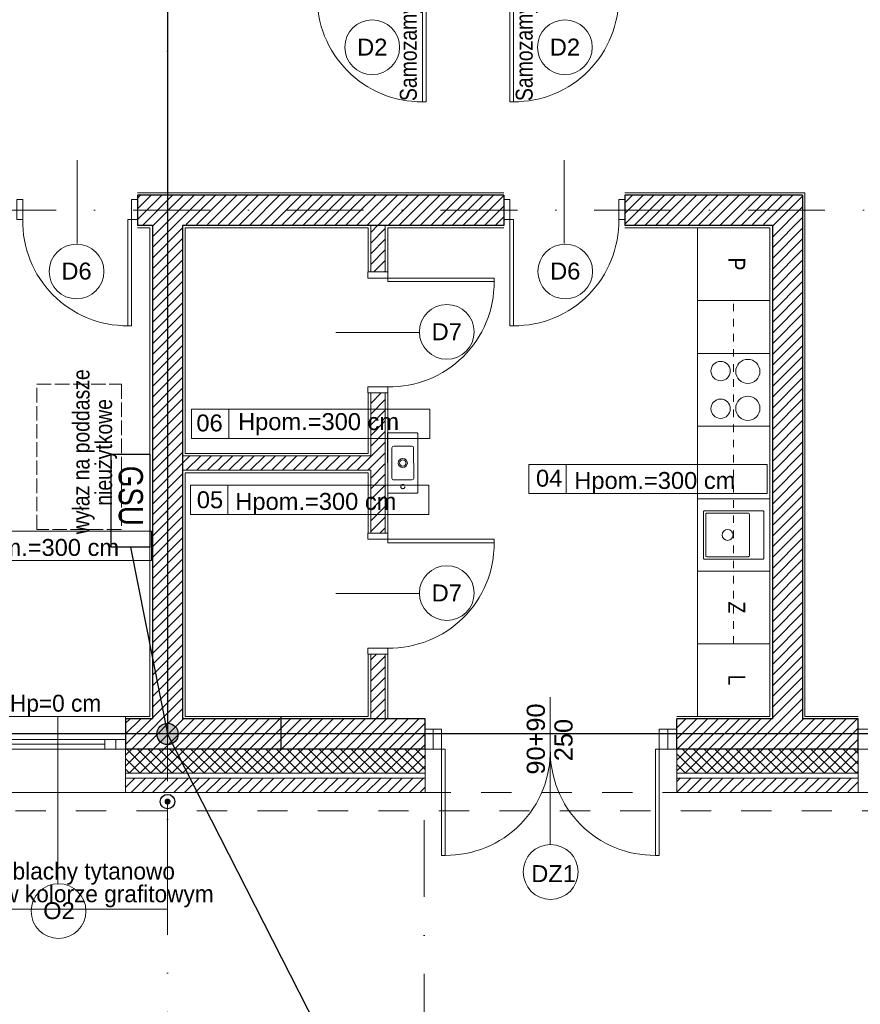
# Model space of a CAD drawing. Header units: metres. Extents: x -10951 to 10441, y -17253 to 1447.
# Tile 30 of 54: x -8705 to -8010, y -15147 to -14333. Entities that reach past the tile are written whole.
import ezdxf
from ezdxf.enums import TextEntityAlignment as Align

# ---------------------------------------------------------------- set-up
doc = ezdxf.new("R2010")
doc.units = ezdxf.units.M
doc.header["$MEASUREMENT"] = 0
for name, pattern in [('8', [0.5, 0.25, -0.25]), ('ACAD_ISO02W100', [15, 12, -3]), ('AM_DIN_F_W050', [6.25, 4.75, -1.5]), ('CONTINOUS', [0]), ('DASHDOT', [25.4, 12.7, -6.35, 0, -6.35])]:
    doc.linetypes.add(name, pattern=pattern)
doc.layers.get('0').update_dxf_attribs({"color": 8})
for name, color, linetype, lineweight in [('#elektryczne', 8, 'Continuous', 20), ('A_DRZWI', 8, 'Continuous', 5), ('A_HACZE', 8, 'Continuous', 5), ('A_OPISY', 8, 'Continuous', 18), ('A_OSIE', 8, 'Continuous', 13), ('A_OZACZENIE DRZWI', 8, 'Continuous', 13), ('A_OZNACZENIA OKIEN', 8, 'Continuous', 13), ('A_PROJEKTOWANE ŚCIANY MUROWANE NOŚNE', 8, 'Continuous', 30), ('A_RS', 8, 'Continuous', 25), ('A_SCIANY DZIALOWE', 8, 'Continuous', 15), ('A_SCIANY DZIALOWE GK', 8, 'Continuous', 5), ('A_STAL CIENKIE', 8, 'Continuous', 0), ('A_STOLARKA', 8, 'Continuous', 5), ('A_TABELKI POM.', 8, 'Continuous', 20), ('A_TYNK', 8, 'Continuous', 5), ('A_WYMIARY WEWNETRZNE', 8, 'Continuous', 18), ('A_WYPOSAZENIE', 8, 'Continuous', 5), ('A_WYPOSAŻENIE SANITARNE', 8, 'Continuous', 5), ('EB_ODGROM_INSTALACJA ODGROMOWA', 1, 'Continuous', 30), ('EB_UZIEMIENIE', 1, 'ACAD_ISO02W100', 30)]:
    doc.layers.add(name, color=color, linetype=linetype, lineweight=lineweight)
doc.layers.add('_UWAGI', color=8, linetype='Continuous', lineweight=70, plot=False)
for name, color, linetype in [('A_OZNACZENIA WARSTW', 8, 'Continuous'), ('A_PPOŻ', 8, 'Continuous'), ('EB_gniazda', 1, 'Continuous')]:
    doc.layers.add(name, color=color, linetype=linetype)
doc.styles.add('ARIAL', font='arial.ttf')
doc.styles.add('GENERATED_STYLE_2', font='ARIALN.TTF')
doc.styles.add('m1_romans', font='romans.shx', dxfattribs={"width": 0.8})
doc.styles.add('opisy okien', font='txt', dxfattribs={"height": 15})

# ---------------------------------------------------------------- blocks, each defined once
blk = doc.blocks.new('A$C2DA918A7')
at = {"layer": 'A_OZACZENIE DRZWI'}
blk.add_line((-34.51, 0), (34.51, 0), dxfattribs=at)
at = {"layer": 'A_OZACZENIE DRZWI', "ltscale": 0.1, "style": 'm1_romans', "width": 0.8}
blk.add_attdef('SZEROKOSC', text='', height=10, rotation=359.99999, dxfattribs=at).set_placement((0, 0), align=Align.BOTTOM_CENTER)
blk.add_attdef('WYSOKOSC', text='', height=10, rotation=359.99999, dxfattribs=at).set_placement((-0.85, -3.39), align=Align.TOP_CENTER)
blk = doc.blocks.new('_Dot')
at = {"color": 0, "linetype": 'ByBlock', "lineweight": -2}
blk.add_line((-0.5, 0), (-1, 0), dxfattribs=at)
at = {"color": 0, "linetype": 'ByBlock', "const_width": 0.5}
blk.add_lwpolyline([(-0.25, 0, 1), (0.25, 0, 1)], format="xyb", close=True, dxfattribs=at)
blk = doc.blocks.new('podkład')
at = {"layer": '_UWAGI', "color": 8, "linetype": 'ACAD_ISO02W100', "lineweight": 5}
for p, q in [((11953.18, -1827.04), (11953.18, -1707.04)), ((11953.18, -1707.04), (12023.18, -1707.04)), ((12023.18, -1707.04), (12023.18, -1827.04)), ((12023.18, -1827.04), (11953.18, -1827.04))]:
    blk.add_line(p, q, dxfattribs=at)
at = {"layer": 'A_DRZWI', "color": 8, "ltscale": 2}
for p, q in [((12281.02, -2008.7), (12281.02, -1992.2)), ((12475.02, -2008.7), (12475.02, -1992.2))]:
    blk.add_line(p, q, dxfattribs=at)
for points in [[(12275.03, -1473.45), (12272.03, -1473.45), (12272.03, -1385.45), (12275.03, -1385.45)], [(12344.3, -1473.45), (12347.3, -1473.45), (12347.3, -1385.45), (12344.3, -1385.45)], [(11936.6, -1554.21), (11941.6, -1554.21), (11941.6, -1570.71), (11936.6, -1570.71)], [(12031.6, -1554.21), (12036.6, -1554.21), (12036.6, -1570.71), (12031.6, -1570.71)], [(12344.3, -1554.21), (12339.3, -1554.21), (12339.3, -1570.71), (12344.3, -1570.71)], [(12439.3, -1554.21), (12434.3, -1554.21), (12434.3, -1570.71), (12439.3, -1570.71)], [(12031.6, -1658.71), (12028.6, -1658.71), (12028.6, -1570.71), (12031.6, -1570.71)], [(12344.3, -1658.71), (12347.3, -1658.71), (12347.3, -1570.71), (12344.3, -1570.71)], [(12226.8, -1619.2), (12226.8, -1614.2), (12243.3, -1614.2), (12243.3, -1619.2)], [(12331.3, -1619.2), (12331.3, -1622.2), (12243.3, -1622.2), (12243.3, -1619.2)], [(12226.8, -1714.2), (12226.8, -1709.2), (12243.3, -1709.2), (12243.3, -1714.2)], [(12226.8, -1835.2), (12226.8, -1830.2), (12243.3, -1830.2), (12243.3, -1835.2)], [(12331.3, -1835.2), (12331.3, -1838.2), (12243.3, -1838.2), (12243.3, -1835.2)], [(12226.8, -1930.2), (12226.8, -1925.2), (12243.3, -1925.2), (12243.3, -1930.2)], [(12287.75, -1992.2), (12274.3, -1992.2), (12274.3, -2008.7), (12287.75, -2008.7)], [(12467.75, -1992.2), (12482.3, -1992.2), (12482.3, -2008.7), (12467.75, -2008.7)], [(12645.75, -1992.2), (12632.3, -1992.2), (12632.3, -2008.7), (12645.75, -2008.7)], [(12287.75, -2096.7), (12290.75, -2096.7), (12290.75, -2008.7), (12287.75, -2008.7)], [(12467.75, -2096.7), (12464.75, -2096.7), (12464.75, -2008.7), (12467.75, -2008.7)]]:
    blk.add_lwpolyline(points, close=True, dxfattribs=at)
for centre, start, end in [((12271.33, -1387.11), 178.9011, 270.46377), ((12348, -1387.11), 269.53623, 1.0989), ((12027.9, -1572.36), 178.90129, 270.46395), ((12348, -1572.36), 269.53623, 1.0989), ((12244.96, -1622.9), 268.90107, 0.46373), ((12244.96, -1838.9), 268.90107, 0.46373), ((12291.45, -2010.35), 269.53623, 1.0989), ((12464.05, -2010.35), 178.9011, 270.46377)]:
    blk.add_arc(centre, 86.32, start, end, dxfattribs=at)
at = {"layer": 'A_HACZE', "color": 8, "linetype": 'Continuous'}
for p, q in [((12056.37, -1551.04), (12036.6, -1570.81)), ((12047.52, -1551.06), (12036.6, -1561.97)), ((12038.67, -1551.07), (12036.6, -1553.13)), ((12065.22, -1551.03), (12040.8, -1575.46)), ((12091.77, -1551), (12048.8, -1593.97)), ((12082.92, -1551.01), (12048.8, -1585.13)), ((12074.07, -1551.02), (12048.8, -1576.29)), ((12100.62, -1550.99), (12076.64, -1574.96)), ((12109.47, -1550.98), (12085.46, -1574.99)), ((12118.32, -1550.97), (12094.27, -1575.01)), ((12127.17, -1550.96), (12103.09, -1575.04)), ((12136.02, -1550.95), (12111.9, -1575.06)), ((12144.86, -1550.94), (12120.71, -1575.09)), ((12153.71, -1550.93), (12129.53, -1575.11)), ((12162.56, -1550.91), (12138.34, -1575.14)), ((12171.41, -1550.9), (12147.16, -1575.16)), ((12180.26, -1550.89), (12155.97, -1575.19)), ((12189.11, -1550.88), (12164.78, -1575.21)), ((12197.96, -1550.87), (12173.6, -1575.24)), ((12206.81, -1550.86), (12182.41, -1575.26)), ((12215.66, -1550.85), (12191.23, -1575.29)), ((12224.51, -1550.84), (12200.04, -1575.31)), ((12233.36, -1550.83), (12208.86, -1575.33)), ((12242.21, -1550.82), (12217.67, -1575.36)), ((12251.06, -1550.81), (12226.48, -1575.38)), ((12259.91, -1550.8), (12235.3, -1575.41)), ((12268.76, -1550.79), (12244.11, -1575.43)), ((12277.61, -1550.77), (12252.93, -1575.46)), ((12286.46, -1550.76), (12261.74, -1575.48)), ((12295.31, -1550.75), (12270.55, -1575.51)), ((12304.16, -1550.74), (12279.37, -1575.53)), ((12313.01, -1550.73), (12288.18, -1575.56)), ((12321.86, -1550.72), (12297, -1575.58)), ((12330.71, -1550.71), (12305.81, -1575.61)), ((12339.3, -1550.95), (12314.63, -1575.63)), ((12463.3, -1550.7), (12439.3, -1574.7)), ((12454.46, -1550.7), (12439.3, -1565.86)), ((12445.62, -1550.7), (12439.3, -1557.02)), ((12472.14, -1550.7), (12447.19, -1575.65)), ((12480.98, -1550.7), (12456.08, -1575.6)), ((12489.82, -1550.7), (12464.97, -1575.54)), ((12498.66, -1550.7), (12473.87, -1575.49)), ((12507.49, -1550.7), (12482.76, -1575.43)), ((12516.33, -1550.7), (12491.65, -1575.38)), ((12525.17, -1550.7), (12500.54, -1575.33)), ((12534.01, -1550.7), (12509.44, -1575.27)), ((12542.85, -1550.7), (12518.33, -1575.22)), ((12551.69, -1550.7), (12527.22, -1575.16)), ((12560.53, -1550.7), (12536.12, -1575.11)), ((12569.37, -1550.7), (12545.01, -1575.06)), ((12578.21, -1550.7), (12553.9, -1575)), ((12586.3, -1551.44), (12561.3, -1576.44)), ((12339.3, -1559.79), (12323.44, -1575.65)), ((12586.3, -1560.28), (12561.3, -1585.28)), ((12339.3, -1568.63), (12332.25, -1575.68)), ((12586.3, -1569.12), (12561.3, -1594.12)), ((12073.8, -1577.81), (12048.8, -1602.81)), ((12235.01, -1575.7), (12229.3, -1581.41)), ((12241.3, -1578.24), (12229.3, -1590.24)), ((12586.3, -1577.96), (12561.3, -1602.96)), ((12073.8, -1586.64), (12048.8, -1611.64)), ((12241.3, -1587.08), (12229.3, -1599.08)), ((12586.3, -1586.8), (12561.3, -1611.8)), ((12073.8, -1595.48), (12048.8, -1620.48)), ((12241.3, -1595.92), (12229.3, -1607.92)), ((12586.3, -1595.64), (12561.3, -1620.64)), ((12073.8, -1604.32), (12048.8, -1629.32)), ((12241.3, -1604.76), (12231.86, -1614.2)), ((12586.3, -1604.48), (12561.3, -1629.48)), ((12073.8, -1613.16), (12048.8, -1638.16)), ((12241.3, -1613.6), (12240.7, -1614.2)), ((12586.3, -1613.31), (12561.3, -1638.31)), ((12073.8, -1622), (12048.8, -1647)), ((12586.3, -1622.15), (12561.3, -1647.15)), ((12073.8, -1630.84), (12048.8, -1655.84)), ((12586.3, -1630.99), (12561.3, -1655.99)), ((12073.8, -1639.68), (12048.8, -1664.68)), ((12586.3, -1639.83), (12561.3, -1664.83)), ((12073.8, -1648.52), (12048.8, -1673.52)), ((12586.3, -1648.67), (12561.3, -1673.67)), ((12073.8, -1657.36), (12048.8, -1682.35)), ((12586.3, -1657.51), (12561.3, -1682.51)), ((12073.8, -1666.19), (12048.8, -1691.19)), ((12586.3, -1666.35), (12561.3, -1691.35)), ((12073.8, -1675.03), (12048.8, -1700.03)), ((12586.3, -1675.19), (12561.3, -1700.19)), ((12073.8, -1683.87), (12048.8, -1708.87)), ((12586.3, -1684.02), (12561.3, -1709.02)), ((12073.8, -1692.71), (12048.8, -1717.71)), ((12586.3, -1692.86), (12561.3, -1717.86)), ((12073.8, -1701.55), (12048.8, -1726.55)), ((12586.3, -1701.7), (12561.3, -1726.7)), ((12073.8, -1710.39), (12048.8, -1735.39)), ((12237.93, -1714.2), (12229.3, -1722.83)), ((12586.3, -1710.54), (12561.3, -1735.54)), ((12073.8, -1719.23), (12048.8, -1744.23)), ((12241.3, -1719.67), (12229.3, -1731.67)), ((12586.3, -1719.38), (12561.3, -1744.38)), ((12073.8, -1728.07), (12048.8, -1753.07)), ((12241.3, -1728.5), (12229.3, -1740.5)), ((12586.3, -1728.22), (12561.3, -1753.22)), ((12073.8, -1736.91), (12048.8, -1761.9)), ((12241.3, -1737.34), (12229.3, -1749.34)), ((12586.3, -1737.06), (12561.3, -1762.06)), ((12073.8, -1745.74), (12048.8, -1770.74)), ((12241.3, -1746.18), (12229.3, -1758.18)), ((12586.3, -1745.9), (12561.3, -1770.9)), ((12073.8, -1754.58), (12048.8, -1779.58)), ((12241.3, -1755.02), (12218.12, -1778.2)), ((12586.3, -1754.74), (12561.3, -1779.74)), ((12073.8, -1763.42), (12048.8, -1788.42)), ((12079.86, -1766.2), (12073.8, -1772.26)), ((12088.7, -1766.2), (12076.7, -1778.2)), ((12097.54, -1766.2), (12085.54, -1778.2)), ((12106.38, -1766.2), (12094.38, -1778.2)), ((12115.22, -1766.2), (12103.22, -1778.2)), ((12124.06, -1766.2), (12112.06, -1778.2)), ((12132.89, -1766.2), (12120.89, -1778.2)), ((12141.73, -1766.2), (12129.73, -1778.2)), ((12150.57, -1766.2), (12138.57, -1778.2)), ((12159.41, -1766.2), (12147.41, -1778.2)), ((12168.25, -1766.2), (12156.25, -1778.2)), ((12177.09, -1766.2), (12165.09, -1778.2)), ((12185.93, -1766.2), (12173.93, -1778.2)), ((12194.77, -1766.2), (12182.77, -1778.2)), ((12203.61, -1766.2), (12191.61, -1778.2)), ((12212.44, -1766.2), (12200.44, -1778.2)), ((12221.28, -1766.2), (12209.28, -1778.2)), ((12241.3, -1763.86), (12226.96, -1778.2)), ((12586.3, -1763.57), (12561.3, -1788.57)), ((12073.8, -1772.26), (12048.8, -1797.26)), ((12241.3, -1772.7), (12229.3, -1784.7)), ((12586.3, -1772.41), (12561.3, -1797.41)), ((12073.8, -1781.1), (12048.8, -1806.1)), ((12241.3, -1781.54), (12229.3, -1793.54)), ((12586.3, -1781.25), (12561.3, -1806.25)), ((12073.8, -1789.94), (12048.8, -1814.94)), ((12241.3, -1790.38), (12229.3, -1802.38)), ((12586.3, -1790.09), (12561.3, -1815.09)), ((12073.8, -1798.78), (12048.8, -1823.78)), ((12241.3, -1799.21), (12229.3, -1811.21)), ((12586.3, -1798.93), (12561.3, -1823.93)), ((12073.8, -1807.62), (12048.8, -1832.62)), ((12241.3, -1808.05), (12229.3, -1820.05)), ((12586.3, -1807.77), (12561.3, -1832.77)), ((12073.8, -1816.45), (12048.8, -1841.45)), ((12241.3, -1816.89), (12229.3, -1828.89)), ((12586.3, -1816.61), (12561.3, -1841.61)), ((12073.8, -1825.29), (12048.8, -1850.29)), ((12241.3, -1825.73), (12236.83, -1830.2)), ((12586.3, -1825.45), (12561.3, -1850.45)), ((12073.8, -1834.13), (12048.8, -1859.13)), ((12586.3, -1834.28), (12561.3, -1859.28)), ((12073.8, -1842.97), (12048.8, -1867.97)), ((12586.3, -1843.12), (12561.3, -1868.12)), ((12073.8, -1851.81), (12048.8, -1876.81)), ((12586.3, -1851.96), (12561.3, -1876.96)), ((12073.8, -1860.65), (12048.8, -1885.65)), ((12586.3, -1860.8), (12561.3, -1885.8)), ((12073.8, -1869.49), (12048.8, -1894.49)), ((12586.3, -1869.64), (12561.3, -1894.64)), ((12073.8, -1878.33), (12048.8, -1903.33)), ((12586.3, -1878.48), (12561.3, -1903.48)), ((12073.8, -1887.17), (12048.8, -1912.17)), ((12586.3, -1887.32), (12561.3, -1912.32)), ((12073.8, -1896), (12048.8, -1921)), ((12586.3, -1896.16), (12561.3, -1921.16)), ((12073.8, -1904.84), (12048.8, -1929.84)), ((12586.3, -1905), (12561.3, -1930)), ((12073.8, -1913.68), (12048.8, -1938.68)), ((12586.3, -1913.83), (12561.3, -1938.83)), ((12073.8, -1922.52), (12048.8, -1947.52)), ((12586.3, -1922.67), (12561.3, -1947.67)), ((12073.8, -1931.36), (12048.8, -1956.36)), ((12234.06, -1930.2), (12229.3, -1934.96)), ((12241.3, -1931.8), (12229.3, -1943.8)), ((12586.3, -1931.51), (12561.3, -1956.51)), ((12073.8, -1940.2), (12048.8, -1965.2)), ((12241.3, -1940.64), (12229.3, -1952.64)), ((12586.3, -1940.35), (12561.3, -1965.35)), ((12073.8, -1949.04), (12048.8, -1974.04)), ((12241.3, -1949.48), (12229.3, -1961.48)), ((12586.3, -1949.19), (12561.3, -1974.19)), ((12073.8, -1957.88), (12048.8, -1982.88)), ((12241.3, -1958.31), (12229.3, -1970.31)), ((12586.3, -1958.03), (12561.3, -1983.03)), ((12073.8, -1966.71), (12031.82, -2008.7)), ((12241.3, -1967.15), (12229.3, -1979.15)), ((12586.3, -1966.87), (12544.57, -2008.59)), ((12073.8, -1975.55), (12040.66, -2008.7)), ((12241.3, -1975.99), (12233.59, -1983.7)), ((12586.3, -1975.71), (12553.43, -2008.58)), ((12047.98, -1983.7), (12026.6, -2005.07)), ((12039.14, -1983.7), (12026.6, -1996.24)), ((12030.3, -1983.7), (12026.6, -1987.4)), ((12074.49, -1983.7), (12049.49, -2008.7)), ((12083.33, -1983.7), (12058.33, -2008.7)), ((12092.17, -1983.7), (12067.17, -2008.7)), ((12101.01, -1983.7), (12076.01, -2008.7)), ((12109.85, -1983.7), (12084.85, -2008.7)), ((12118.69, -1983.7), (12093.69, -2008.7)), ((12127.53, -1983.7), (12102.53, -2008.7)), ((12136.37, -1983.7), (12111.37, -2008.7)), ((12145.21, -1983.7), (12120.21, -2008.7)), ((12154.04, -1983.7), (12129.04, -2008.7)), ((12162.88, -1983.7), (12137.88, -2008.7)), ((12171.72, -1983.7), (12146.72, -2008.7)), ((12180.56, -1983.7), (12155.56, -2008.7)), ((12189.4, -1983.7), (12164.4, -2008.7)), ((12198.24, -1983.7), (12173.24, -2008.7)), ((12207.08, -1983.7), (12182.08, -2008.7)), ((12215.92, -1983.7), (12190.92, -2008.7)), ((12224.75, -1983.7), (12199.75, -2008.7)), ((12233.59, -1983.7), (12208.59, -2008.7)), ((12242.43, -1983.7), (12217.43, -2008.7)), ((12251.27, -1983.7), (12226.27, -2008.7)), ((12260.11, -1983.7), (12235.11, -2008.7)), ((12268.95, -1983.7), (12243.95, -2008.7)), ((12498.76, -1983.7), (12482.3, -2000.16)), ((12489.92, -1983.7), (12482.3, -1991.32)), ((12507.6, -1983.7), (12482.6, -2008.7)), ((12516.44, -1983.7), (12491.45, -2008.69)), ((12525.27, -1983.7), (12500.3, -2008.67)), ((12534.11, -1983.7), (12509.16, -2008.66)), ((12542.95, -1983.7), (12518.01, -2008.64)), ((12551.79, -1983.7), (12526.87, -2008.63)), ((12560.63, -1983.7), (12535.72, -2008.61)), ((12587.15, -1983.69), (12562.28, -2008.56)), ((12596.04, -1983.65), (12571.13, -2008.55)), ((12604.93, -1983.6), (12579.99, -2008.53)), ((12613.81, -1983.55), (12588.84, -2008.52)), ((12622.7, -1983.5), (12597.7, -2008.5)), ((12631.59, -1983.45), (12606.55, -2008.49)), ((12274.3, -1987.19), (12252.79, -2008.7)), ((12632.3, -1991.58), (12615.4, -2008.47)), ((12274.3, -1996.02), (12261.63, -2008.7)), ((12632.3, -2000.42), (12624.26, -2008.46)), ((12040.66, -2008.7), (12026.6, -2022.75)), ((12031.82, -2008.7), (12026.6, -2013.91)), ((12047.55, -2028.7), (12027.55, -2008.7)), ((12049.49, -2008.7), (12029.49, -2028.7)), ((12056.38, -2028.7), (12036.38, -2008.7)), ((12058.33, -2008.7), (12038.33, -2028.7)), ((12065.22, -2028.7), (12045.22, -2008.7)), ((12067.17, -2008.7), (12047.17, -2028.7)), ((12074.06, -2028.7), (12054.06, -2008.7)), ((12076.01, -2008.7), (12056.01, -2028.7)), ((12082.9, -2028.7), (12062.9, -2008.7)), ((12084.85, -2008.7), (12064.85, -2028.7)), ((12091.74, -2028.7), (12071.74, -2008.7)), ((12093.69, -2008.7), (12073.69, -2028.7)), ((12100.58, -2028.7), (12080.58, -2008.7)), ((12102.53, -2008.7), (12082.53, -2028.7)), ((12109.42, -2028.7), (12089.42, -2008.7)), ((12111.37, -2008.7), (12091.37, -2028.7)), ((12118.26, -2028.7), (12098.26, -2008.7)), ((12120.21, -2008.7), (12100.21, -2028.7)), ((12127.09, -2028.7), (12107.09, -2008.7)), ((12129.04, -2008.7), (12109.04, -2028.7)), ((12135.93, -2028.7), (12115.93, -2008.7)), ((12137.88, -2008.7), (12117.88, -2028.7)), ((12144.77, -2028.7), (12124.77, -2008.7)), ((12146.72, -2008.7), (12126.72, -2028.7)), ((12153.61, -2028.7), (12133.61, -2008.7)), ((12155.56, -2008.7), (12135.56, -2028.7)), ((12162.45, -2028.7), (12142.45, -2008.7)), ((12164.4, -2008.7), (12144.4, -2028.7)), ((12171.29, -2028.7), (12151.29, -2008.7)), ((12173.24, -2008.7), (12153.24, -2028.7)), ((12180.13, -2028.7), (12160.13, -2008.7)), ((12182.08, -2008.7), (12162.08, -2028.7)), ((12188.97, -2028.7), (12168.97, -2008.7)), ((12190.92, -2008.7), (12170.92, -2028.7)), ((12197.81, -2028.7), (12177.81, -2008.7)), ((12199.75, -2008.7), (12179.75, -2028.7)), ((12206.64, -2028.7), (12186.64, -2008.7)), ((12208.59, -2008.7), (12188.59, -2028.7)), ((12215.48, -2028.7), (12195.48, -2008.7)), ((12217.43, -2008.7), (12197.43, -2028.7)), ((12224.32, -2028.7), (12204.32, -2008.7)), ((12226.27, -2008.7), (12206.27, -2028.7)), ((12233.16, -2028.7), (12213.16, -2008.7)), ((12235.11, -2008.7), (12215.11, -2028.7)), ((12242, -2028.7), (12222, -2008.7)), ((12243.95, -2008.7), (12223.95, -2028.7)), ((12250.84, -2028.7), (12230.84, -2008.7)), ((12252.79, -2008.7), (12232.79, -2028.7)), ((12259.68, -2028.7), (12239.68, -2008.7)), ((12261.63, -2008.7), (12241.63, -2028.7)), ((12268.52, -2028.7), (12248.52, -2008.7)), ((12270.47, -2008.7), (12250.47, -2028.7)), ((12274.3, -2025.65), (12257.35, -2008.7)), ((12274.3, -2016.81), (12266.19, -2008.7)), ((12274.3, -2004.86), (12270.47, -2008.7)), ((12500.28, -2008.7), (12482.3, -2026.67)), ((12491.44, -2008.7), (12482.3, -2017.83)), ((12482.6, -2008.7), (12482.3, -2009)), ((12507.16, -2028.7), (12487.16, -2008.7)), ((12509.11, -2008.7), (12489.11, -2028.7)), ((12516, -2028.7), (12496, -2008.7)), ((12517.95, -2008.7), (12497.95, -2028.7)), ((12524.84, -2028.7), (12504.84, -2008.7)), ((12526.79, -2008.7), (12506.79, -2028.7)), ((12533.68, -2028.7), (12513.68, -2008.7)), ((12535.63, -2008.7), (12515.63, -2028.7)), ((12542.52, -2028.7), (12522.52, -2008.7)), ((12544.47, -2008.7), (12524.47, -2028.7)), ((12551.36, -2028.7), (12531.36, -2008.7)), ((12553.31, -2008.7), (12533.31, -2028.7)), ((12560.2, -2028.7), (12540.2, -2008.7)), ((12562.15, -2008.7), (12542.15, -2028.7)), ((12569.04, -2028.7), (12549.04, -2008.7)), ((12570.99, -2008.7), (12550.99, -2028.7)), ((12577.88, -2028.7), (12557.88, -2008.7)), ((12579.82, -2008.7), (12559.82, -2028.7)), ((12586.71, -2028.7), (12566.71, -2008.7)), ((12588.66, -2008.7), (12568.66, -2028.7)), ((12595.55, -2028.7), (12575.55, -2008.7)), ((12597.5, -2008.7), (12577.5, -2028.7)), ((12604.39, -2028.7), (12584.39, -2008.7)), ((12606.34, -2008.7), (12586.34, -2028.7)), ((12613.23, -2028.7), (12593.23, -2008.7)), ((12615.18, -2008.7), (12595.18, -2028.7)), ((12622.07, -2028.7), (12602.07, -2008.7)), ((12624.02, -2008.7), (12604.02, -2028.7)), ((12630.91, -2028.7), (12610.91, -2008.7)), ((12632.3, -2009.26), (12612.86, -2028.7)), ((12632.3, -2021.25), (12619.75, -2008.7)), ((12632.3, -2012.41), (12628.59, -2008.7)), ((12038.71, -2028.7), (12026.6, -2016.6)), ((12274.3, -2013.7), (12259.3, -2028.7)), ((12498.33, -2028.7), (12482.3, -2012.67)), ((12632.3, -2018.09), (12621.7, -2028.7)), ((12029.87, -2028.7), (12026.6, -2025.43)), ((12274.3, -2022.54), (12268.14, -2028.7)), ((12489.49, -2028.7), (12482.3, -2021.51)), ((12632.3, -2026.93), (12630.54, -2028.7)), ((12034.33, -2032.7), (12026.6, -2040.43)), ((12043.17, -2032.7), (12031.17, -2044.7)), ((12052.01, -2032.7), (12040.01, -2044.7)), ((12060.85, -2032.7), (12048.85, -2044.7)), ((12069.69, -2032.7), (12057.69, -2044.7)), ((12078.53, -2032.7), (12066.53, -2044.7)), ((12087.37, -2032.7), (12075.37, -2044.7)), ((12096.21, -2032.7), (12084.21, -2044.7)), ((12105.04, -2032.7), (12093.04, -2044.7)), ((12113.88, -2032.7), (12101.88, -2044.7)), ((12122.72, -2032.7), (12110.72, -2044.7)), ((12131.56, -2032.7), (12119.56, -2044.7)), ((12140.4, -2032.7), (12128.4, -2044.7)), ((12149.24, -2032.7), (12137.24, -2044.7)), ((12158.08, -2032.7), (12146.08, -2044.7)), ((12166.92, -2032.7), (12154.92, -2044.7)), ((12175.75, -2032.7), (12163.75, -2044.7)), ((12184.59, -2032.7), (12172.59, -2044.7)), ((12193.43, -2032.7), (12181.43, -2044.7)), ((12202.27, -2032.7), (12190.27, -2044.7)), ((12211.11, -2032.7), (12199.11, -2044.7)), ((12219.95, -2032.7), (12207.95, -2044.7)), ((12228.79, -2032.7), (12216.79, -2044.7)), ((12237.63, -2032.7), (12225.63, -2044.7)), ((12246.47, -2032.7), (12234.47, -2044.7)), ((12255.3, -2032.7), (12243.3, -2044.7)), ((12264.14, -2032.7), (12252.14, -2044.7)), ((12272.98, -2032.7), (12260.98, -2044.7)), ((12493.95, -2032.7), (12482.3, -2044.35)), ((12485.11, -2032.7), (12482.3, -2035.51)), ((12502.79, -2032.7), (12490.79, -2044.7)), ((12511.63, -2032.7), (12499.63, -2044.7)), ((12520.47, -2032.7), (12508.47, -2044.7)), ((12529.31, -2032.7), (12517.31, -2044.7)), ((12538.15, -2032.7), (12526.15, -2044.7)), ((12546.99, -2032.7), (12534.99, -2044.7)), ((12555.82, -2032.7), (12543.82, -2044.7)), ((12564.66, -2032.7), (12552.66, -2044.7)), ((12573.5, -2032.7), (12561.5, -2044.7)), ((12582.34, -2032.7), (12570.34, -2044.7)), ((12591.18, -2032.7), (12579.18, -2044.7)), ((12600.02, -2032.7), (12588.02, -2044.7)), ((12608.86, -2032.7), (12596.86, -2044.7)), ((12617.7, -2032.7), (12605.7, -2044.7)), ((12626.54, -2032.7), (12614.54, -2044.7)), ((12274.3, -2040.22), (12269.82, -2044.7)), ((12632.3, -2035.77), (12623.37, -2044.7)), ((12632.3, -2044.61), (12632.21, -2044.7))]:
    blk.add_line(p, q, dxfattribs=at)
at = {"layer": 'A_OPISY', "color": 8, "linetype": 'CONTINOUS', "ltscale": 0.1}
blk.add_lwpolyline([(12061.3, -2057.2), (12061.3, -2141.18), (11747.98, -2141.18)], dxfattribs=at)
at = {"layer": 'A_OSIE', "color": 8, "linetype": 'DASHDOT', "ltscale": 5}
for p, q in [((12061.3, -573.64), (12061.3, -2335.96)), ((14256.99, -1563.2), (11798.79, -1563.2)), ((14256.99, -1996.2), (10108.73, -1996.2)), ((12273.49, -3783.35), (12273.49, -2044.7))]:
    blk.add_line(p, q, dxfattribs=at)
at = {"layer": 'A_OZACZENIE DRZWI', "color": 8}
for p, q in [((11986.6, -1590.66), (11986.6, -1521.64)), ((12389.3, -1590.66), (12389.3, -1521.64)), ((12200.54, -1664.2), (12269.56, -1664.2)), ((12200.54, -1880.2), (12269.56, -1880.2))]:
    blk.add_line(p, q, dxfattribs=at)
at = {"layer": 'A_OZNACZENIA OKIEN', "color": 8}
blk.add_line((11970.6, -2120.21), (11970.6, -1981.7), dxfattribs=at)
at = {"layer": 'A_OZNACZENIA WARSTW', "color": 8, "linetype": 'Continuous'}
blk.add_line((12155.17, -2008.7), (12155.17, -1981.7), dxfattribs=at)
at = {"layer": 'A_PROJEKTOWANE ŚCIANY MUROWANE NOŚNE', "color": 8}
for p, q in [((12339.3, -1550.7), (12036.6, -1550.7)), ((12036.6, -1550.7), (12036.6, -1575.7)), ((12339.3, -1550.7), (12339.3, -1575.7)), ((12586.3, -1550.7), (12439.3, -1550.7)), ((12439.3, -1550.7), (12439.3, -1575.7)), ((12586.3, -1550.7), (12586.3, -1983.7)), ((12048.8, -1575.7), (12036.6, -1575.7)), ((12048.8, -1575.7), (12048.8, -1983.7)), ((12339.3, -1575.7), (12073.8, -1575.7)), ((12073.8, -1575.7), (12073.8, -1983.7)), ((12561.3, -1575.7), (12439.3, -1575.7)), ((12561.3, -1575.7), (12561.3, -1983.7)), ((12048.8, -1983.7), (12026.6, -1983.7)), ((12026.6, -1983.7), (12026.6, -2008.7)), ((12086.3, -1983.7), (12073.8, -1983.7)), ((12274.3, -1983.7), (12086.3, -1983.7)), ((12214.9, -1983.7), (12086.3, -1983.7)), ((12274.3, -2008.7), (12274.3, -1983.7)), ((12561.3, -1983.7), (12482.3, -1983.7)), ((12482.3, -2008.7), (12482.3, -1983.7)), ((12632.3, -1983.7), (12586.3, -1983.7)), ((12632.3, -2008.7), (12632.3, -1983.7)), ((12086.3, -2008.7), (12026.6, -2008.7)), ((12274.3, -2008.7), (12086.3, -2008.7)), ((12632.3, -2008.7), (12482.3, -2008.7))]:
    blk.add_line(p, q, dxfattribs=at)
at = {"layer": 'A_RS', "color": 8, "lineweight": 25}
blk.add_circle((12061.3, -2052.2), 6, dxfattribs=at)
at = {"layer": 'A_SCIANY DZIALOWE', "color": 8}
for p, q in [((12229.3, -1614.2), (12229.3, -1575.7)), ((12241.3, -1614.2), (12241.3, -1575.7)), ((12229.3, -1766.2), (12229.3, -1714.2)), ((12241.3, -1830.2), (12241.3, -1714.2)), ((12229.3, -1766.2), (12073.8, -1766.2)), ((12229.3, -1778.2), (12073.8, -1778.2)), ((12229.3, -1830.2), (12229.3, -1778.2)), ((12229.3, -1983.7), (12229.3, -1930.2)), ((12241.3, -1983.7), (12241.3, -1930.2))]:
    blk.add_line(p, q, dxfattribs=at)
at = {"layer": 'A_SCIANY DZIALOWE GK', "color": 8, "linetype": 'Continuous'}
for p, q in [((12229.3, -1614.2), (12241.3, -1614.2)), ((12229.3, -1714.2), (12241.3, -1714.2)), ((12241.3, -1830.2), (12229.3, -1830.2)), ((12241.3, -1930.2), (12229.3, -1930.2))]:
    blk.add_line(p, q, dxfattribs=at)
at = {"layer": 'A_STAL CIENKIE', "color": 8, "linetype": '8', "ltscale": 100}
for p, q in [((10470.62, -2044.7), (13910.62, -2044.7)), ((13910.62, -2059.7), (10470.62, -2059.7))]:
    blk.add_line(p, q, dxfattribs=at)
at = {"layer": 'A_STOLARKA', "color": 8}
for p, q in [((12026.6, -1981.7), (11914.6, -1981.7)), ((12026.6, -2044.7), (12026.6, -1981.7)), ((11914.6, -2000.7), (12026.6, -2000.7)), ((12018.6, -2000.7), (12009.6, -2000.7)), ((12009.6, -2000.7), (12009.6, -2008.7)), ((12026.6, -2000.7), (12018.6, -2000.7)), ((12018.6, -2000.7), (12018.6, -2008.7)), ((12018.6, -2008.7), (12018.6, -2000.7)), ((12026.6, -2000.7), (12018.6, -2000.7)), ((12018.6, -2000.7), (12018.6, -2008.7)), ((12026.6, -2008.7), (12026.6, -2000.7)), ((12026.6, -2008.7), (12026.6, -2000.7)), ((11922.6, -2008.7), (12026.6, -2008.7)), ((11931.6, -2004.7), (12009.6, -2004.7)), ((12009.6, -2008.7), (12018.6, -2008.7)), ((12018.6, -2008.7), (12026.6, -2008.7)), ((12018.6, -2008.7), (12026.6, -2008.7)), ((11914.6, -2044.7), (12026.6, -2044.7))]:
    blk.add_line(p, q, dxfattribs=at)
at = {"layer": 'A_TYNK', "color": 8}
for p, q in [((12036.6, -1548.7), (12339.3, -1548.7)), ((12439.3, -1548.7), (12588.3, -1548.7)), ((12588.3, -1548.7), (12588.3, -1981.7)), ((12227.3, -1577.7), (12075.8, -1577.7)), ((12075.8, -1577.7), (12075.8, -1764.2)), ((12227.3, -1614.2), (12227.3, -1577.7)), ((12339.3, -1577.7), (12243.3, -1577.7)), ((12243.3, -1577.7), (12243.3, -1614.2)), ((12559.3, -1577.7), (12439.3, -1577.7)), ((12559.3, -1981.7), (12559.3, -1577.7)), ((12227.3, -1764.2), (12227.3, -1714.2)), ((12243.3, -1714.2), (12243.3, -1830.2)), ((12075.8, -1764.2), (12227.3, -1764.2)), ((12075.8, -1981.7), (12075.8, -1780.2)), ((12075.8, -1780.2), (12227.3, -1780.2)), ((12227.3, -1780.2), (12227.3, -1830.2)), ((12227.3, -1930.2), (12227.3, -1981.7)), ((12243.3, -1930.2), (12243.3, -1983.7)), ((12086.3, -1981.7), (12075.8, -1981.7)), ((12227.3, -1981.7), (12086.3, -1981.7)), ((12482.3, -1981.7), (12559.3, -1981.7)), ((12588.3, -1981.7), (12632.3, -1981.7))]:
    blk.add_line(p, q, dxfattribs=at)
at = {"layer": 'A_TYNK', "color": 8, "linetype": 'Continuous'}
for p, q in [((12026.6, -2008.7), (12026.6, -2044.7)), ((12274.3, -2008.7), (12274.3, -2028.7)), ((12482.3, -2008.7), (12482.3, -2028.7)), ((12632.3, -2008.7), (12632.3, -2028.7)), ((12086.3, -2028.7), (12026.6, -2028.7)), ((12274.3, -2032.7), (12026.6, -2032.7)), ((12274.3, -2028.7), (12086.3, -2028.7)), ((12274.3, -2028.7), (12086.3, -2028.7)), ((12274.3, -2028.7), (12274.3, -2044.7)), ((12632.3, -2028.7), (12482.3, -2028.7)), ((12482.3, -2028.7), (12482.3, -2044.7)), ((12632.3, -2028.7), (12482.3, -2028.7)), ((12632.3, -2032.7), (12482.3, -2032.7)), ((12632.3, -2028.7), (12632.3, -2044.7)), ((12274.3, -2044.7), (12026.6, -2044.7)), ((12632.3, -2044.7), (12482.3, -2044.7))]:
    blk.add_line(p, q, dxfattribs=at)
at = {"layer": 'A_WYMIARY WEWNETRZNE', "color": 8, "linetype": 'Continuous'}
for p, q in [((12081.11, -1751.84), (12081.11, -1727.62)), ((12081.11, -1727.62), (12278.09, -1727.62)), ((12111.99, -1727.62), (12111.99, -1751.84)), ((12278.09, -1727.62), (12278.09, -1751.84)), ((12278.09, -1751.84), (12081.11, -1751.84)), ((12360.06, -1797.5), (12360.06, -1773.28)), ((12360.06, -1773.28), (12557.04, -1773.28)), ((12390.94, -1773.28), (12390.94, -1797.5)), ((12557.04, -1773.28), (12557.04, -1797.5)), ((12080.36, -1814.82), (12080.36, -1790.59)), ((12080.36, -1790.59), (12277.34, -1790.59)), ((12111.23, -1790.59), (12111.23, -1814.82)), ((12277.34, -1790.59), (12277.34, -1814.82)), ((12557.04, -1797.5), (12360.06, -1797.5)), ((12277.34, -1814.82), (12080.36, -1814.82)), ((11851.12, -1828.64), (12048.1, -1828.64)), ((12048.1, -1828.64), (12048.1, -1852.86)), ((12048.1, -1852.86), (11851.12, -1852.86)), ((12377.75, -1965.94), (12377.75, -2087.72))]:
    blk.add_line(p, q, dxfattribs=at)
for centre, radius in [((12230.52, -1428.34), 22.63), ((12389.79, -1428.34), 22.63), ((11986.08, -1613.78), 22.63), ((12390.11, -1613.78), 22.63), ((12292.19, -1663.72), 22.63), ((12292.19, -1879.72), 22.63), ((12378.02, -2110.39), 22.67), ((11971.21, -2142.74), 22.63)]:
    blk.add_circle(centre, radius, dxfattribs=at)
at = {"layer": 'A_WYPOSAZENIE', "color": 8}
for p, q in [((12046.8, -1577.7), (12036.6, -1577.7)), ((12046.8, -1981.7), (12046.8, -1577.7)), ((12499.3, -1981.7), (12499.3, -1577.7)), ((12499.3, -1577.7), (12559.3, -1577.7)), ((12559.3, -1577.7), (12559.3, -1981.7)), ((12499.3, -1861.7), (12499.3, -1801.7)), ((12499.3, -1801.7), (12559.3, -1801.7)), ((12559.3, -1801.7), (12559.3, -1861.7)), ((12559.3, -1861.7), (12499.3, -1861.7)), ((12026.6, -1981.7), (12046.8, -1981.7)), ((12559.3, -1981.7), (12499.3, -1981.7))]:
    blk.add_line(p, q, dxfattribs=at)
at = {"layer": 'A_WYPOSAZENIE', "color": 8, "linetype": '8', "ltscale": 25}
blk.add_line((12529.3, -1921.7), (12529.3, -1637.7), dxfattribs=at)
at = {"layer": 'A_WYPOSAZENIE', "color": 8}
for points in [[(12499.3, -1637.7), (12499.3, -1577.7), (12559.3, -1577.7), (12559.3, -1637.7)], [(12499.3, -1741.7), (12499.3, -1681.7), (12559.3, -1681.7), (12559.3, -1741.7)], [(12499.3, -1921.7), (12499.3, -1861.7), (12559.3, -1861.7), (12559.3, -1921.7)], [(12499.3, -1981.7), (12499.3, -1921.7), (12559.3, -1921.7), (12559.3, -1981.7)]]:
    blk.add_lwpolyline(points, close=True, dxfattribs=at)
for points in [[(12504.3, -1850.7), (12504.3, -1812.7, -0.414214), (12505.3, -1811.7), (12553.3, -1811.7, -0.414214), (12554.3, -1812.7), (12554.3, -1850.7, -0.414214), (12553.3, -1851.7), (12505.3, -1851.7, -0.414214)], [(12506.3, -1814.7), (12506.3, -1848.7, 0.414214), (12507.3, -1849.7), (12541.3, -1849.7, 0.414214), (12542.3, -1848.7), (12542.3, -1814.7, 0.414214), (12541.3, -1813.7), (12507.3, -1813.7, 0.414214)]]:
    blk.add_lwpolyline(points, format="xyb", close=True, dxfattribs=at)
for centre, radius in [((12518.53, -1696.12), 8), ((12541.05, -1696.45), 10), ((12541.05, -1726.95), 10), ((12518.53, -1727.28), 8), ((12524.3, -1831.7), 4.5)]:
    blk.add_circle(centre, radius, dxfattribs=at)
at = {"layer": 'A_WYPOSAŻENIE SANITARNE', "color": 8}
for p, q in [((12263.27, -1758.18), (12248.27, -1758.21)), ((12246.78, -1759.71), (12246.82, -1784.68)), ((12264.78, -1759.68), (12264.82, -1784.64)), ((12263.33, -1786.15), (12248.33, -1786.17))]:
    blk.add_line(p, q, dxfattribs=at)
blk.add_lwpolyline([(12243.35, -1797.2), (12243.25, -1747.2), (12267.25, -1747.15, -0.414214), (12268.26, -1748.15), (12268.35, -1796.15, -0.414214), (12267.35, -1797.15)], format="xyb", close=True, dxfattribs=at)
for radius in [3.75, 2.6]:
    blk.add_circle((12255.8, -1772.18), radius, dxfattribs=at)
at = {"layer": 'A_WYPOSAŻENIE SANITARNE', "color": 8, "linetype": 'AM_DIN_F_W050', "ltscale": 2}
blk.add_circle((12255.84, -1791.67), 1.75, dxfattribs=at)
at = {"layer": 'A_WYPOSAŻENIE SANITARNE', "color": 8}
for centre, start, end in [((12248.28, -1759.71), 90.10832, 180.10832), ((12263.28, -1759.68), 0.10832, 90.10832), ((12248.32, -1784.67), 180.10832, 270.10832), ((12263.32, -1784.65), 270.10832, 0.10832)]:
    blk.add_arc(centre, 1.5, start, end, dxfattribs=at)
at = {"layer": 'A_OPISY', "color": 8, "linetype": 'CONTINOUS', "ltscale": 0.1, "xscale": 5, "yscale": 5, "zscale": 5, "rotation": 90}
blk.add_blockref('_Dot', (12061.3, -2052.2), dxfattribs=at)
at = {"layer": 'A_OZACZENIE DRZWI', "color": 8, "ltscale": 0.1}
ref = blk.add_blockref('A$C2DA918A7', (12377.75, -2000.45), dxfattribs=dict(at, rotation=90.00000000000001))
ref.add_attrib('WYSOKOSC', '250', dxfattribs={"ltscale": 0.1, "height": 15, "rotation": 89.99999, "style": 'ARIAL'}).set_placement((12381.14, -2001.3), align=Align.TOP_CENTER)
ref.add_attrib('SZEROKOSC', '90+90', dxfattribs={"ltscale": 0.1, "height": 15, "rotation": 89.99999, "style": 'ARIAL'}).set_placement((12377.75, -2000.45), align=Align.BOTTOM_CENTER)
at = {"layer": 'A_OPISY', "color": 8, "linetype": 'Continuous', "lineweight": 18, "style": 'GENERATED_STYLE_2'}
for s, p in [('wyłaz na poddasze', (11996.79, -1831.06)), ('nieużytkowe', (12015.45, -1807.49))]:
    blk.add_text(s, height=14, rotation=90, dxfattribs=at).set_placement(p)
at = {"layer": 'A_OPISY', "color": 8, "linetype": 'Continuous', "lineweight": 18, "style": 'opisy okien'}
for s, p in [(' z blachy tytanowo', (11913.43, -2116.64)), ('cynkowanej gr. 0.8mm w kolorze grafitowym', (11732.19, -2135.44))]:
    blk.add_text(s, height=14, dxfattribs=at).set_placement(p)
at = {"layer": 'A_OZACZENIE DRZWI', "color": 8, "ltscale": 0.1, "style": 'm1_romans', "width": 0.8}
for rotation, p in [(98.48606, (12735.07, -773.13)), (359.99999, (12573.8, -1012.7)), (89.99999, (11565.29, -1150.14)), (89.99999, (11872.29, -1150.14)), (89.99999, (12230.03, -1245.64)), (89.99999, (12385.87, -1249.44)), (89.99999, (11565.29, -1370.89)), (89.99999, (11872.29, -1370.89)), (89.99999, (12230.03, -1370.89)), (89.99999, (12389.3, -1370.89)), (89.99999, (11748.79, -1556.15)), (89.99999, (11986.6, -1556.15)), (89.99999, (12389.3, -1556.15)), (359.99999, (12235.05, -1664.2)), (359.99999, (12235.05, -1880.2)), (89.99999, (11745.78, -2001.94))]:
    blk.add_attdef('SZEROKOSC', text='', height=10, rotation=rotation, dxfattribs=at).set_placement(p, align=Align.BOTTOM_CENTER)
for rotation, p in [(98.48606, (12738.56, -773.47)), (359.99999, (12572.95, -1016.09)), (89.99999, (11568.68, -1150.99)), (89.99999, (11875.68, -1150.99)), (89.99999, (12233.42, -1246.49)), (89.99999, (12389.27, -1250.29)), (89.99999, (11568.68, -1371.74)), (89.99999, (11875.68, -1371.74)), (89.99999, (12233.42, -1371.74)), (89.99999, (12392.69, -1371.74)), (89.99999, (11752.19, -1557)), (89.99999, (11990, -1557)), (89.99999, (12392.69, -1557)), (359.99999, (12234.2, -1667.59)), (359.99999, (12234.2, -1883.59)), (89.99999, (11749.18, -2002.79))]:
    blk.add_attdef('WYSOKOSC', text='', height=10, rotation=rotation, dxfattribs=at).set_placement(p, align=Align.TOP_CENTER)
at = {"layer": 'A_OZNACZENIA OKIEN', "color": 8, "linetype": 'Continuous', "lineweight": 18}
for s, style, p in [('D2', 'ARIAL', (12218.07, -1435.23)), ('D2', 'ARIAL', (12377.34, -1435.23)), ('D6', 'ARIAL', (11973.56, -1620.44)), ('D6', 'ARIAL', (12377.6, -1620.44)), ('D7', 'ARIAL', (12279.66, -1670.62)), ('Hpom.=300 cm', 'ARIAL', (12119.58, -1744.93)), ('Hpom.=300 cm', 'ARIAL', (12397.59, -1793.62)), ('Hpom.=300 cm', 'ARIAL', (12117.35, -1810.93)), ('Hpom.=300 cm', 'ARIAL', (11888.11, -1848.98)), ('D7', 'ARIAL', (12279.66, -1886.62)), ('Hp=0 cm', 'opisy okien', (11931.05, -1977.81)), ('DZ1', 'ARIAL', (12361.98, -2118.75)), ('O2', 'ARIAL', (11958.49, -2149.4))]:
    blk.add_text(s, height=14, dxfattribs=dict(at, style=style)).set_placement(p)
at = {"layer": 'A_OZNACZENIA OKIEN', "color": 8, "ltscale": 0.1, "style": 'm1_romans', "width": 0.8}
for rotation, p in [(278.86761, (13373.71, -593.04)), (278.86761, (12983.87, -650.74)), (278.86761, (12445.73, -730.4)), (278.86761, (12224.15, -763.19)), (0.00001, (14017.48, -900.03)), (278.86761, (11021.54, -941.2)), (278.86761, (10640.69, -997.57)), (0.00001, (14017.48, -1574.7)), (89.99999, (10819.6, -2080.7)), (89.99999, (11204.6, -2080.7)), (89.99999, (11970.6, -2080.7)), (89.99999, (13175.8, -2080.7)), (89.99999, (13539.8, -2080.7))]:
    blk.add_attdef('SZEROKOSC', text='', height=10, rotation=rotation, dxfattribs=at).set_placement(p, align=Align.BOTTOM_CENTER)
for rotation, p in [(278.86761, (13403.28, -587.56)), (278.86761, (13013.44, -645.27)), (278.86761, (12475.3, -724.92)), (278.86761, (12253.72, -757.72)), (0.00001, (14011.09, -903.42)), (278.86761, (11051.11, -935.72)), (278.86761, (10670.26, -992.09)), (0.00001, (14011.09, -1578.09)), (89.99999, (10823, -2081.55)), (89.99999, (11208, -2081.55)), (89.99999, (11974, -2081.55)), (89.99999, (13179.19, -2081.55)), (89.99999, (13543.19, -2081.55))]:
    blk.add_attdef('WYSOKOSC', text='', height=10, rotation=rotation, dxfattribs=at).set_placement(p, align=Align.TOP_CENTER)
at = {"layer": 'A_PPOŻ', "color": 8, "linetype": 'Continuous', "lineweight": 18, "style": 'GENERATED_STYLE_2'}
for p in [(12267.36, -1472.83), (12363.15, -1472.83)]:
    blk.add_text('Samozamykacz', height=14, rotation=90, dxfattribs=at).set_placement(p)
at = {"layer": 'A_TABELKI POM.', "color": 8, "linetype": 'Continuous', "lineweight": 18, "style": 'ARIAL'}
for s, p in [('06', (12085.17, -1746.03)), ('04', (12365.92, -1791.73)), ('05', (12085.5, -1809.58))]:
    blk.add_text(s, height=14, dxfattribs=at).set_placement(p)
at = {"layer": 'A_WYPOSAZENIE', "color": 8, "char_height": 14, "width": 347.2834, "attachment_point": 5, "rotation": 270, "style": 'opisy okien'}
for s, insert in [('\\pxqc;{\\fArial Narrow|b0|i0|c238|p34;P}', (12531.85, -1607.61)), ('\\pxqc;{\\fArial Narrow|b0|i0|c238|p34;Z}', (12531.85, -1891.61)), ('\\pxqc;{\\fArial Narrow|b0|i0|c238|p34;L}', (12531.85, -1951.61))]:
    blk.add_mtext(s, dxfattribs=dict(at, insert=insert))
blk = doc.blocks.new('zlacze_spawane')
at = {"layer": 'EB_ODGROM_INSTALACJA ODGROMOWA', "transparency": 33554559}
h = blk.add_hatch(color=256, dxfattribs=at)
edge = h.paths.add_edge_path()
edge.add_arc((0, 0), 72, 0, 360)
at = {"layer": 'EB_ODGROM_INSTALACJA ODGROMOWA'}
blk.add_circle((0, 0), 72, dxfattribs=at)
blk = doc.blocks.new('GSU')
at = {"layer": 'EB_gniazda', "color": 116, "lineweight": 30, "true_color": 0x136734}
blk.add_lwpolyline([(-89926029.43, -54744575.04), (-89925952.62, -54744575.04), (-89925952.62, -54744607.19), (-89926029.43, -54744607.19)], close=True, dxfattribs=at)
at = {"layer": 'EB_gniazda', "color": 116, "lineweight": 30, "true_color": 0x136734, "insert": (-89926019.86, -54744601.15), "char_height": 20, "attachment_point": 7, "rotation": 0, "style": 'GENERATED_STYLE_2'}
blk.add_mtext('GSU', dxfattribs=at)

msp = doc.modelspace()

# ---------------------------------------------------------------- linework, layer by layer
at = {"layer": 'EB_UZIEMIENIE', "linetype": 'Continuous', "lineweight": 30}
for p, q in [((-8583.02, -14304.79), (-8583.02, -14923.79)), ((-6782.86, -14923.79), (-10131.64, -14923.79)), ((-8370.83, -15340.31), (-8583.02, -14923.79))]:
    msp.add_line(p, q, dxfattribs=at)
at = {"layer": 'EB_UZIEMIENIE', "color": 5, "linetype": 'Continuous', "lineweight": 30}
msp.add_line((-8613.6, -14769.29), (-8583.02, -14923.79), dxfattribs=at)

# ---------------------------------------------------------------- block references
at = {"layer": '#elektryczne', "color": 8, "linetype": 'Continuous', "lineweight": 18}
msp.add_blockref('podkład', (-20644.32, -12927.59), dxfattribs=at)
at = {"layer": 'EB_gniazda', "linetype": 'Continuous', "lineweight": 30, "rotation": 270}
msp.add_blockref('GSU', (54735977.51, -89940721.9), dxfattribs=at)
at = {"layer": 'EB_UZIEMIENIE', "xscale": 0.1224999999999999, "yscale": 0.1224999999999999, "zscale": 0.1224999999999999, "rotation": 269.9042895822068}
msp.add_blockref('zlacze_spawane', (-8583.02, -14923.79), dxfattribs=at)

doc.saveas('drawing.dxf')
